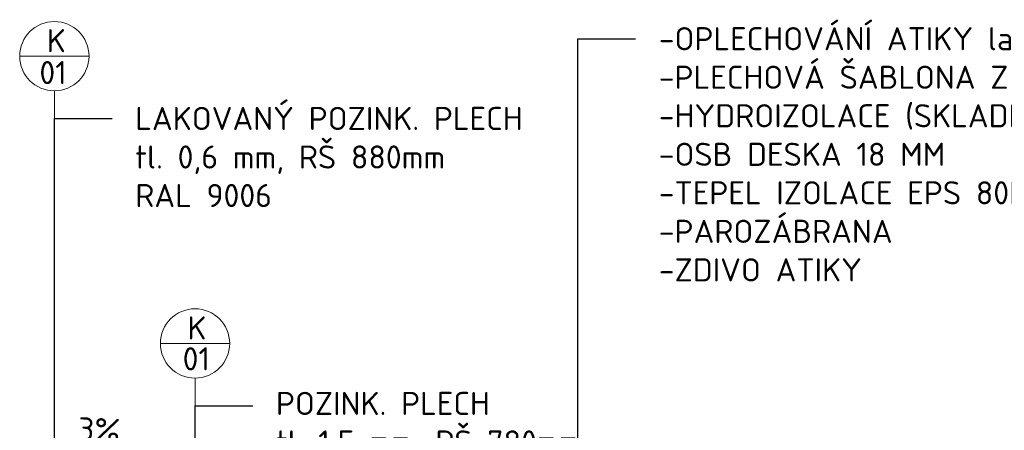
# Model space of a CAD drawing. Header units: millimetres. Extents: x -385852 to 238709, y -99680 to 201840.
# Tile 148 of 176: x 22885 to 23737, y -49080 to -48725. Entities that reach past the tile are written whole.
import ezdxf
from ezdxf import colors
from ezdxf.entities.mleader import LeaderData, LeaderLine
from ezdxf.math import Vec2, Vec3

# ---------------------------------------------------------------- set-up
doc = ezdxf.new("R2010")
doc.units = ezdxf.units.MM
for name, color, linetype in [('_____detaily', 1, 'Continuous'), ('_____detaily @ 10', 1, 'Continuous'), ('_____detaily @ 10 VP1', 1, 'Continuous'), ('_____detaily @ 10 VP2', 1, 'Continuous'), ('_____detaily @ 10 VP3', 1, 'Continuous'), ('_____detaily @ 10 VP4', 1, 'Continuous'), ('_____detaily @ 10 VP5', 1, 'Continuous'), ('_____detaily @ 10 VP6', 1, 'Continuous'), ('_____detaily @ 10 VPModel', 1, 'Continuous')]:
    doc.layers.add(name, color=color, linetype=linetype)
doc.styles.add('A99_kota', font='isocpeur.ttf', dxfattribs={"height": 2})
doc.styles.add('A99_popis', font='isocpeur.ttf')

# ---------------------------------------------------------------- blocks, each defined once
blk = doc.blocks.new('*U307')
at = {"layer": '_____detaily @ 10 VP1', "color": 5, "linetype": 'Continuous', "lineweight": 5, "insert": (22908.38, -48732.71), "char_height": 20, "width": 20.1411, "attachment_point": 1, "style": 'A99_kota'}
blk.add_mtext('K', dxfattribs=at)
at = {"layer": '_____detaily @ 10 VP2', "color": 5, "linetype": 'Continuous', "lineweight": 5, "insert": (22908.38, -48732.71), "char_height": 20, "width": 20.1411, "attachment_point": 1, "style": 'A99_kota'}
blk.add_mtext('K', dxfattribs=at)
at = {"layer": '_____detaily @ 10 VP3', "color": 5, "linetype": 'Continuous', "lineweight": 5, "insert": (22908.38, -48732.71), "char_height": 20, "width": 20.1411, "attachment_point": 1, "style": 'A99_kota'}
blk.add_mtext('K', dxfattribs=at)
at = {"layer": '_____detaily @ 10 VP4', "color": 5, "linetype": 'Continuous', "lineweight": 5, "insert": (22908.38, -48732.71), "char_height": 20, "width": 20.1411, "attachment_point": 1, "style": 'A99_kota'}
blk.add_mtext('K', dxfattribs=at)
at = {"layer": '_____detaily @ 10 VP5', "color": 5, "linetype": 'Continuous', "lineweight": 5, "insert": (22908.38, -48732.71), "char_height": 20, "width": 20.1411, "attachment_point": 1, "style": 'A99_kota'}
blk.add_mtext('K', dxfattribs=at)
at = {"layer": '_____detaily @ 10 VP6', "color": 5, "linetype": 'Continuous', "lineweight": 5, "insert": (22908.38, -48732.71), "char_height": 20, "width": 20.1411, "attachment_point": 1, "style": 'A99_kota'}
blk.add_mtext('K', dxfattribs=at)
at = {"layer": '_____detaily @ 10 VPModel', "color": 5, "linetype": 'Continuous', "lineweight": 5, "insert": (22908.38, -48732.71), "char_height": 20, "attachment_point": 1, "style": 'A99_kota'}
blk.add_mtext_dynamic_manual_height_columns('K', width=20.1411, gutter_width=100, heights=[0], dxfattribs=at)
blk = doc.blocks.new('*U308')
at = {"layer": '_____detaily @ 10 VP1', "color": 5, "linetype": 'Continuous', "lineweight": 5, "insert": (22902.05, -48760.32), "char_height": 20, "width": 20.1411, "attachment_point": 1, "style": 'A99_kota'}
blk.add_mtext('01', dxfattribs=at)
at = {"layer": '_____detaily @ 10 VP2', "color": 5, "linetype": 'Continuous', "lineweight": 5, "insert": (22902.05, -48760.32), "char_height": 20, "width": 20.1411, "attachment_point": 1, "style": 'A99_kota'}
blk.add_mtext('01', dxfattribs=at)
at = {"layer": '_____detaily @ 10 VP3', "color": 5, "linetype": 'Continuous', "lineweight": 5, "insert": (22902.05, -48760.32), "char_height": 20, "width": 20.1411, "attachment_point": 1, "style": 'A99_kota'}
blk.add_mtext('01', dxfattribs=at)
at = {"layer": '_____detaily @ 10 VP4', "color": 5, "linetype": 'Continuous', "lineweight": 5, "insert": (22902.05, -48760.32), "char_height": 20, "width": 20.1411, "attachment_point": 1, "style": 'A99_kota'}
blk.add_mtext('01', dxfattribs=at)
at = {"layer": '_____detaily @ 10 VP5', "color": 5, "linetype": 'Continuous', "lineweight": 5, "insert": (22902.05, -48760.32), "char_height": 20, "width": 20.1411, "attachment_point": 1, "style": 'A99_kota'}
blk.add_mtext('01', dxfattribs=at)
at = {"layer": '_____detaily @ 10 VP6', "color": 5, "linetype": 'Continuous', "lineweight": 5, "insert": (22902.05, -48760.32), "char_height": 20, "width": 20.1411, "attachment_point": 1, "style": 'A99_kota'}
blk.add_mtext('01', dxfattribs=at)
at = {"layer": '_____detaily @ 10 VPModel', "color": 5, "linetype": 'Continuous', "lineweight": 5, "insert": (22902.05, -48760.32), "char_height": 20, "attachment_point": 1, "style": 'A99_kota'}
blk.add_mtext_dynamic_manual_height_columns('01', width=20.1411, gutter_width=100, heights=[0], dxfattribs=at)
blk = doc.blocks.new('*U309')
at = {"layer": '_____detaily @ 10 VP1', "color": 5, "linetype": 'Continuous', "lineweight": 5, "insert": (23030.09, -48981.32), "char_height": 20, "width": 20.1411, "attachment_point": 1, "style": 'A99_kota'}
blk.add_mtext('K', dxfattribs=at)
at = {"layer": '_____detaily @ 10 VP2', "color": 5, "linetype": 'Continuous', "lineweight": 5, "insert": (23030.09, -48981.32), "char_height": 20, "width": 20.1411, "attachment_point": 1, "style": 'A99_kota'}
blk.add_mtext('K', dxfattribs=at)
at = {"layer": '_____detaily @ 10 VP3', "color": 5, "linetype": 'Continuous', "lineweight": 5, "insert": (23030.09, -48981.32), "char_height": 20, "width": 20.1411, "attachment_point": 1, "style": 'A99_kota'}
blk.add_mtext('K', dxfattribs=at)
at = {"layer": '_____detaily @ 10 VP4', "color": 5, "linetype": 'Continuous', "lineweight": 5, "insert": (23030.09, -48981.32), "char_height": 20, "width": 20.1411, "attachment_point": 1, "style": 'A99_kota'}
blk.add_mtext('K', dxfattribs=at)
at = {"layer": '_____detaily @ 10 VP5', "color": 5, "linetype": 'Continuous', "lineweight": 5, "insert": (23030.09, -48981.32), "char_height": 20, "width": 20.1411, "attachment_point": 1, "style": 'A99_kota'}
blk.add_mtext('K', dxfattribs=at)
at = {"layer": '_____detaily @ 10 VP6', "color": 5, "linetype": 'Continuous', "lineweight": 5, "insert": (23030.09, -48981.32), "char_height": 20, "width": 20.1411, "attachment_point": 1, "style": 'A99_kota'}
blk.add_mtext('K', dxfattribs=at)
at = {"layer": '_____detaily @ 10 VPModel', "color": 5, "linetype": 'Continuous', "lineweight": 5, "insert": (23030.09, -48981.32), "char_height": 20, "attachment_point": 1, "style": 'A99_kota'}
blk.add_mtext_dynamic_manual_height_columns('K', width=20.1411, gutter_width=100, heights=[0], dxfattribs=at)
blk = doc.blocks.new('*U310')
at = {"layer": '_____detaily @ 10 VP1', "color": 5, "linetype": 'Continuous', "lineweight": 5, "insert": (23026, -49008), "char_height": 20, "width": 20.1411, "attachment_point": 1, "style": 'A99_kota'}
blk.add_mtext('01', dxfattribs=at)
at = {"layer": '_____detaily @ 10 VP2', "color": 5, "linetype": 'Continuous', "lineweight": 5, "insert": (23026, -49008), "char_height": 20, "width": 20.1411, "attachment_point": 1, "style": 'A99_kota'}
blk.add_mtext('01', dxfattribs=at)
at = {"layer": '_____detaily @ 10 VP3', "color": 5, "linetype": 'Continuous', "lineweight": 5, "insert": (23026, -49008), "char_height": 20, "width": 20.1411, "attachment_point": 1, "style": 'A99_kota'}
blk.add_mtext('01', dxfattribs=at)
at = {"layer": '_____detaily @ 10 VP4', "color": 5, "linetype": 'Continuous', "lineweight": 5, "insert": (23026, -49008), "char_height": 20, "width": 20.1411, "attachment_point": 1, "style": 'A99_kota'}
blk.add_mtext('01', dxfattribs=at)
at = {"layer": '_____detaily @ 10 VP5', "color": 5, "linetype": 'Continuous', "lineweight": 5, "insert": (23026, -49008), "char_height": 20, "width": 20.1411, "attachment_point": 1, "style": 'A99_kota'}
blk.add_mtext('01', dxfattribs=at)
at = {"layer": '_____detaily @ 10 VP6', "color": 5, "linetype": 'Continuous', "lineweight": 5, "insert": (23026, -49008), "char_height": 20, "width": 20.1411, "attachment_point": 1, "style": 'A99_kota'}
blk.add_mtext('01', dxfattribs=at)
at = {"layer": '_____detaily @ 10 VPModel', "color": 5, "linetype": 'Continuous', "lineweight": 5, "insert": (23026, -49008), "char_height": 20, "attachment_point": 1, "style": 'A99_kota'}
blk.add_mtext_dynamic_manual_height_columns('01', width=20.1411, gutter_width=100, heights=[0], dxfattribs=at)

msp = doc.modelspace()

# ---------------------------------------------------------------- linework, layer by layer
at = {"layer": '_____detaily', "color": 5, "lineweight": 5}
for points in [[(22885, -48756.08464), (22945, -48756.08464)], [(22915, -48810), (22915, -48786.08464)], [(23006.7081, -49004.696), (23066.7081, -49004.696)], [(23036.7081, -49058.61136), (23036.7081, -49034.696)]]:
    msp.add_lwpolyline(points, dxfattribs=at)
for centre in [(22915, -48756.08464), (23036.7081, -49004.696)]:
    msp.add_circle(centre, 30, dxfattribs=at)

# ---------------------------------------------------------------- block references
at = {"layer": '_____detaily', "color": 4, "linetype": 'Continuous', "lineweight": 5}
for name in ['*U307', '*U308', '*U309', '*U310']:
    msp.add_blockref(name, (0, 0), dxfattribs=at)

# ---------------------------------------------------------------- texts
at = {"layer": '_____detaily', "color": 5, "linetype": 'Continuous', "insert": (22935.93817, -49068.46719), "char_height": 20, "attachment_point": 1, "rotation": 357.51044708, "style": 'A99_kota'}
msp.add_mtext_dynamic_manual_height_columns('3%', width=89.5, gutter_width=2000, heights=[0], dxfattribs=at)

# ---------------------------------------------------------------- leaders
at = {"layer": '_____detaily @ 10', "lineweight": 5}
ml = msp.add_multileader_mtext('Standard', dxfattribs=at)
ml.set_content('\\A1;{\\C256;-OPLECHOVÁNÍ ATIKY lakov. FeZn PLECHEM, RAL 9006 \\P-PLECHOVÁ ŠABLONA Z FeZn PLECHU \\P-HYDROIZOLACE (SKLADBA KONSTRUKCÍ S/04)\\P-OSB DESKA 18 MM\\P-TEPEL IZOLACE EPS 80MM\\P-PAROZÁBRANA \\P-ZDIVO ATIKY}', color=1, style='A99_popis')
ml.set_leader_properties(color=256, linetype='ByLayer', lineweight=-1)
ml.build(insert=Vec2(0, 0))
ml.multileader.update_dxf_attribs({"dogleg_length": 5, "arrow_head_size": 20, "scale": 10})
ctx = ml.context
ctx.base_point, ctx.scale, ctx.char_height, ctx.arrow_head_size, ctx.landing_gap_size, ctx.plane_origin = Vec3(23418, -48740.98748), 10, 20, 20, 20, Vec3(21924.5, -50390.37083)
notes = []
notes.append((ctx, [(0, (1, 1, 0), (23368, -48740.98748), (1, 0), 50, [(0, [(23368, -49286)], 0, [])])]))
ctx.mtext.insert, ctx.mtext.width, ctx.mtext.flow_direction = Vec3(23438, -48730.97991), 728.9853399, 5
ml = msp.add_multileader_mtext('Standard', dxfattribs=at)
ml.set_content('\\A1;{\\C256;LAKOVANÝ POZINK. PLECH \\Ptl. 0,6 mm, RŠ 880mm\\PRAL 9006}', color=1, style='A99_popis')
ml.set_leader_properties(color=256, linetype='ByLayer', lineweight=-1)
ml.build(insert=Vec2(0, 0))
ml.multileader.update_dxf_attribs({"dogleg_length": 5, "arrow_head_size": 20, "scale": 10})
ctx = ml.context
ctx.base_point, ctx.scale, ctx.char_height, ctx.arrow_head_size, ctx.landing_gap_size, ctx.plane_origin = Vec3(22965, -48810), 10, 20, 20, 20, Vec3(21471.5, -50534.60901)
notes.append((ctx, [(0, (1, 1, 0), (22915, -48810), (1, 0), 50, [(0, [(22915.2081, -49125)], 0, [])])]))
ctx.mtext.insert, ctx.mtext.width, ctx.mtext.flow_direction = Vec3(22985, -48799.99242), 336.3158442, 5
ml = msp.add_multileader_mtext('Standard', dxfattribs=at)
ml.set_content('\\A1;{\\C256;POZINK. PLECH\\Ptl. 1,5 mm, RŠ 780mm}', color=1, style='A99_popis')
ml.set_leader_properties(color=256, linetype='ByLayer', lineweight=-1)
ml.build(insert=Vec2(0, 0))
ml.multileader.update_dxf_attribs({"dogleg_length": 5, "arrow_head_size": 20, "scale": 10})
ctx = ml.context
ctx.base_point, ctx.scale, ctx.char_height, ctx.arrow_head_size, ctx.landing_gap_size, ctx.plane_origin = Vec3(23086.7081, -49058.61136), 10, 20, 20, 20, Vec3(21593.2081, -50712.0375)
notes.append((ctx, [(0, (1, 1, 0), (23036.7081, -49058.61136), (1, 0), 50, [(0, [(23036.7081, -49147.67712)], 0, [])])]))
ctx.mtext.insert, ctx.mtext.width, ctx.mtext.flow_direction = Vec3(23106.7081, -49046.61136), 277.5, 5
for ctx, leaders in notes:
    for number, flags, end, landing, length, lines in leaders:
        leader = LeaderData()
        leader.index, (leader.has_last_leader_line, leader.has_dogleg_vector, leader.attachment_direction) = number, flags
        leader.last_leader_point, leader.dogleg_vector, leader.dogleg_length = Vec3(end), Vec3(landing), length
        for number, points, colour, breaks in lines:
            line = LeaderLine()
            line.index, line.vertices, line.color, line.breaks = number, Vec3.list(points), colors.encode_raw_color(colour), breaks
            leader.lines.append(line)
        ctx.leaders.append(leader)

doc.saveas('drawing.dxf')
